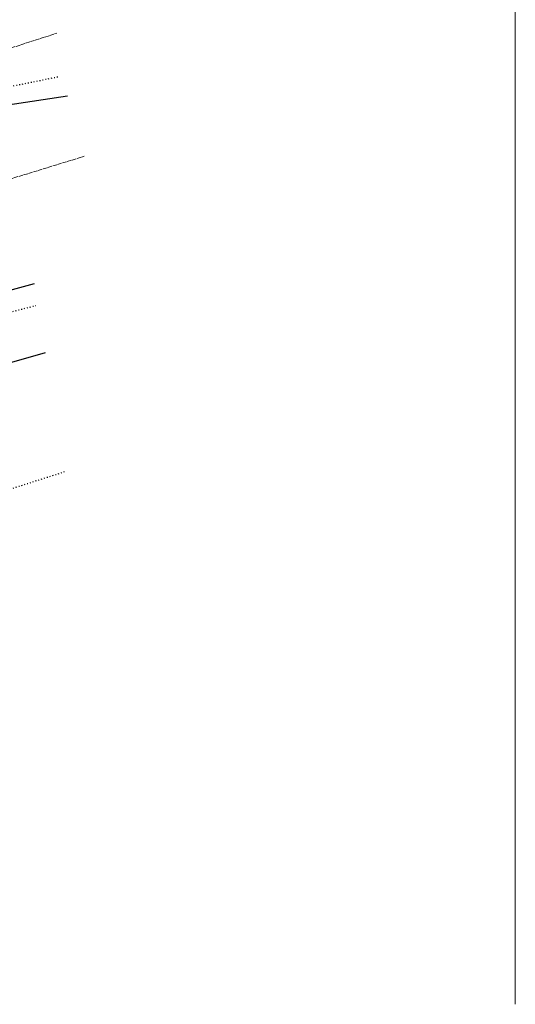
# Model space of a CAD drawing. Header units: metres. Extents: x 703615 to 712205, y 4306166 to 4311183.
# Tile 94 of 256: x 707664 to 707723, y 4306635 to 4306751. Entities that reach past the tile are written whole.
import ezdxf

# ---------------------------------------------------------------- set-up
doc = ezdxf.new("R2010")
doc.units = ezdxf.units.M
doc.header["$LTSCALE"] = 0.5
doc.linetypes.add('Commnctn_Electr_VLP_High_Built_m1', pattern=[1, 1, 0])
doc.linetypes.add('Контура низ откосов  Штриховая 0.1-0.5 - - - - - - -', pattern=[0.6, 0.1, -0.5])
doc.layers.add('(035) Откосы', color=7, linetype='Continuous')
doc.layers.add('COMMN_OBJCT_ELCTR_L', color=7, linetype='Continuous', true_color=0x000000)
doc.layers.add('STR. Format', color=7, linetype='Continuous', lineweight=40)

msp = doc.modelspace()

# ---------------------------------------------------------------- linework, layer by layer
at = {"layer": '(035) Откосы', "linetype": 'Контура низ откосов  Штриховая 0.1-0.5 - - - - - - -'}
for points, elevation in [([(707618.52, 4306731.62), (707618.34, 4306733.11), (707646.44, 4306740.07), (707669.05, 4306744.67)], 325.19), ([(707453.16, 4306653.6), (707511.56, 4306671.6), (707556.85, 4306686.17), (707606.94, 4306702.13), (707666.23, 4306717.61)], 324.57), ([(707456.88, 4306641.38), (707461.09, 4306642.49), (707509.87, 4306655.34), (707661.54, 4306695.39), (707669.85, 4306698.04)], 319.64)]:
    msp.add_lwpolyline(points, dxfattribs=dict(at, elevation=elevation))
at = {"layer": '(035) Откосы', "flags": 128}
for points, elevation in [([(707669.96, 4306742.33), (707646.67, 4306738.82), (707618.52, 4306731.62)], 325.19), ([(707666.05, 4306720.16), (707606.68, 4306703.96), (707556.43, 4306688.15), (707511.74, 4306675.7), (707451.34, 4306659.58)], 326.12), ([(707454.51, 4306649.18), (707510.96, 4306666.36), (707560.91, 4306680.48), (707607.55, 4306694.91), (707667.37, 4306712.05)], 323.87)]:
    msp.add_lwpolyline(points, dxfattribs=dict(at, elevation=elevation))
at = {"layer": 'COMMN_OBJCT_ELCTR_L', "linetype": 'Commnctn_Electr_VLP_High_Built_m1', "lineweight": 20, "flags": 128}
for points, elevation in [([(707445.49, 4306678.78), (707552.44, 4306710.94), (707608.49, 4306730), (707664.42, 4306748.4), (707668.73, 4306749.78)], 325.71), ([(707448.76, 4306668.04), (707479.96, 4306676.85), (707542.86, 4306695.8), (707608.73, 4306715.8), (707671.94, 4306735.23)], 326.46)]:
    msp.add_lwpolyline(points, dxfattribs=dict(at, elevation=elevation))
at = {"layer": 'STR. Format', "lineweight": 13, "ltscale": 30}
msp.add_line((707722.92, 4306635.04, 321.54), (707722.92, 4306932.04, 321.54), dxfattribs=at)

doc.saveas('drawing.dxf')
